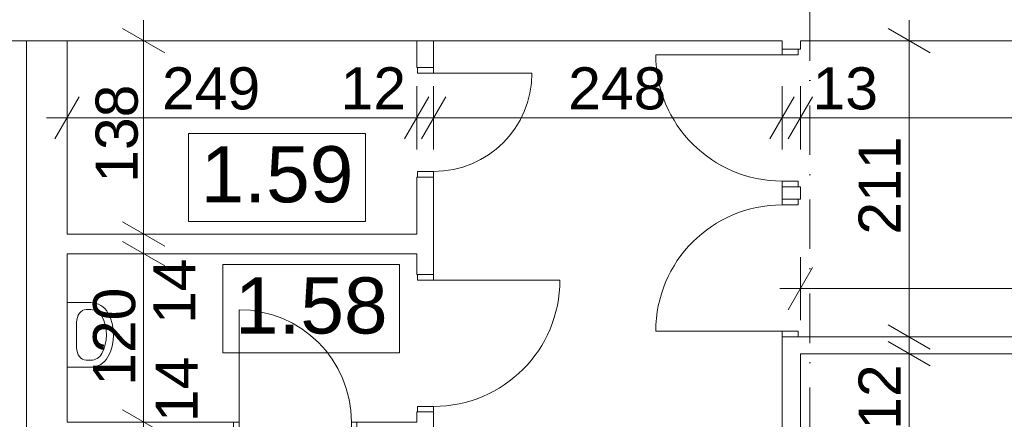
# Model space of a CAD drawing. Extents: x -283435 to 14216, y -77540 to 30522.
# Tile 32 of 177: x -169830 to -162819, y -63511 to -60663. Entities that reach past the tile are written whole.
import ezdxf

# ---------------------------------------------------------------- set-up
doc = ezdxf.new("R2010")
doc.units = 0
doc.header["$MEASUREMENT"] = 0
doc.linetypes.add('Kropki i Kreski', pattern=[670.277762, 352.777767, -176.388884, 0, -141.111112])
for name, color, linetype in [('Drzwi ArchiCAD', 7, 'Continuous'), ('SANITARNE', 7, 'Continuous'), ('WYMIARY', 7, 'Continuous'), ('ŚCIANY', 7, 'Continuous')]:
    doc.layers.add(name, color=color, linetype=linetype)
for name, color, linetype, lineweight in [('Drzwi ArchiCAD_Nr_Pióra__3', 3, 'Continuous', 18), ('Drzwi ArchiCAD_Nr_Pióra__7', 7, 'Continuous', 18), ('OPISY_Nr_Pióra__65', 65, 'Continuous', 18), ('OPISY_Nr_Pióra__86', 86, 'Continuous', 18), ('OSIE_Nr_Pióra__5', 5, 'Continuous', 18), ('SANITARNE_Nr_Pióra__6', 6, 'Continuous', 9), ('WYMIARY_Nr_Pióra__4', 4, 'Continuous', 18), ('WYMIARY_Nr_Pióra__5', 5, 'Continuous', 18), ('ŚCIANY_Nr_Pióra__7', 7, 'Continuous', 18)]:
    doc.layers.add(name, color=color, linetype=linetype, lineweight=lineweight)
doc.styles.add('GENERATED_STYLE_1', font='arial.ttf')
doc.styles.add('GENERATED_STYLE_2', font='txt')
doc.dimstyles.new('GENERATED_STYLE__1', dxfattribs={"dimtxt": 300, "dimasz": 228, "dimexe": 0.18, "dimexo": 0, "dimgap": 0.09, "dimtad": 1, "dimdec": 0, "dimlfac": 0.1, "dimzin": 0, "dimdsep": 46, "dimtxsty": 'GENERATED_STYLE_2', "dimblk": 'ARROWHEAD_2', "dimblk1": 'ARROWHEAD_2', "dimblk2": 'ARROWHEAD_2', "dimcen": 0.09, "dimclrd": 256, "dimclre": 256, "dimclrt": 256, "dimazin": 0, "dimtfac": 1, "dimtdec": 4, "dimtmove": 0, "dimatfit": 3, "dimfxl": 1, "dimtolj": 1, "dimtzin": 0, "dimarcsym": 0})
doc.dimstyles.new('GENERATED_STYLE__2', dxfattribs={"dimtxt": 300, "dimasz": 228, "dimexe": 0.18, "dimexo": 0, "dimgap": 0.09, "dimtad": 1, "dimtih": 1, "dimtoh": 1, "dimdec": 0, "dimlfac": 0.1, "dimzin": 0, "dimdsep": 46, "dimtxsty": 'GENERATED_STYLE_2', "dimblk": 'ARROWHEAD_2', "dimblk1": 'ARROWHEAD_2', "dimblk2": 'ARROWHEAD_2', "dimcen": 0.09, "dimclrd": 256, "dimclre": 256, "dimclrt": 256, "dimazin": 0, "dimtfac": 1, "dimtdec": 4, "dimtmove": 0, "dimatfit": 3, "dimfxl": 1, "dimtolj": 1, "dimtzin": 0, "dimarcsym": 0})
doc.dimstyles.new('GENERATED_STYLE__3', dxfattribs={"dimtxt": 300, "dimasz": 228, "dimexe": 0.18, "dimexo": 0, "dimgap": 0.09, "dimtad": 1, "dimtih": 1, "dimtoh": 1, "dimdec": 0, "dimlfac": 0.1, "dimzin": 0, "dimdsep": 46, "dimtxsty": 'GENERATED_STYLE_2', "dimblk": 'ARROWHEAD_2', "dimblk1": 'ARROWHEAD_2', "dimblk2": 'ARROWHEAD_2', "dimcen": 0.09, "dimclrd": 256, "dimclre": 256, "dimclrt": 256, "dimazin": 0, "dimtfac": 1, "dimtdec": 4, "dimtmove": 2, "dimatfit": 3, "dimfxl": 1, "dimtolj": 1, "dimtzin": 0, "dimarcsym": 0})
doc.dimstyles.new('GENERATED_STYLE__4', dxfattribs={"dimtxt": 300, "dimasz": 228, "dimexe": 0.18, "dimexo": 0, "dimgap": 0.09, "dimtad": 1, "dimdec": 0, "dimlfac": 0.1, "dimzin": 0, "dimdsep": 46, "dimtxsty": 'GENERATED_STYLE_2', "dimblk": 'ARROWHEAD_2', "dimblk1": 'ARROWHEAD_2', "dimblk2": 'ARROWHEAD_2', "dimcen": 0.09, "dimclrd": 256, "dimclre": 256, "dimclrt": 256, "dimazin": 0, "dimtfac": 1, "dimtdec": 4, "dimtmove": 2, "dimatfit": 3, "dimfxl": 1, "dimtolj": 1, "dimtzin": 0, "dimarcsym": 0})

# ---------------------------------------------------------------- blocks, each defined once
blk = doc.blocks.new('D1 Drzwi proste 12_74')
at = {"layer": 'Drzwi ArchiCAD_Nr_Pióra__3', "linetype": 'Continuous'}
for p, q in [((450, 0), (450, 900)), ((-450, 0), (-490, 0)), ((-490, 0), (-490, -115)), ((-450, -115), (-450, 0)), ((490, 0), (450, 0)), ((450, 0), (450, -115)), ((490, -115), (490, 0)), ((-490, -115), (-450, -115)), ((450, -115), (490, -115))]:
    blk.add_line(p, q, dxfattribs=at)
blk.add_arc((450, 0), 900, 90, 180, dxfattribs=at)
at = {"layer": 'Drzwi ArchiCAD_Nr_Pióra__7', "linetype": 'Continuous'}
for p, q in [((-490, 0), (-490, -115)), ((490, 0), (490, -115))]:
    blk.add_line(p, q, dxfattribs=at)
blk = doc.blocks.new('D1 Drzwi proste 12_73')
at = {"layer": 'Drzwi ArchiCAD_Nr_Pióra__3', "linetype": 'Continuous'}
for p, q in [((450, 0), (450, 900)), ((-450, 0), (-490, 0)), ((-490, 0), (-490, -115)), ((-450, -115), (-450, 0)), ((490, 0), (450, 0)), ((450, 0), (450, -115)), ((490, -115), (490, 0)), ((-490, -115), (-450, -115)), ((450, -115), (490, -115))]:
    blk.add_line(p, q, dxfattribs=at)
blk.add_arc((450, 0), 900, 90, 180, dxfattribs=at)
at = {"layer": 'Drzwi ArchiCAD_Nr_Pióra__7', "linetype": 'Continuous'}
for p, q in [((-490, 0), (-490, -115)), ((490, 0), (490, -115))]:
    blk.add_line(p, q, dxfattribs=at)
blk = doc.blocks.new('Ściana_234', base_point=(-164401.4, -60663))
at = {"layer": 'ŚCIANY_Nr_Pióra__7', "linetype": 'Continuous'}
for p, q in [((-164401.4, -60813), (-164401.4, -60873)), ((-164271.4, -60873), (-164271.4, -60813)), ((-164401.4, -60873), (-164286.4, -60873)), ((-164286.4, -60873), (-164271.4, -60873)), ((-164401.4, -61853), (-164286.4, -61853)), ((-164401.4, -61853), (-164401.4, -61943)), ((-164286.4, -61853), (-164271.4, -61853)), ((-164271.4, -61943), (-164271.4, -61853)), ((-164401.4, -61943), (-164286.4, -61943)), ((-164286.4, -61943), (-164271.4, -61943)), ((-164401.4, -62923), (-164286.4, -62923)), ((-164401.4, -62923), (-164401.4, -67642.9)), ((-164286.4, -62923), (-164271.4, -62923)), ((-164271.4, -67642.9), (-164271.4, -63043))]:
    blk.add_line(p, q, dxfattribs=at)
at = {"layer": 'Drzwi ArchiCAD', "linetype": 'Continuous', "rotation": 90}
blk.add_blockref('D1 Drzwi proste 12_74', (-164401.4, -61363), dxfattribs=at)
at = {"layer": 'Drzwi ArchiCAD', "linetype": 'Continuous', "xscale": -1, "rotation": 90}
blk.add_blockref('D1 Drzwi proste 12_73', (-164401.4, -62433), dxfattribs=at)
blk = doc.blocks.new('D1 Drzwi proste 12_76')
at = {"layer": 'Drzwi ArchiCAD_Nr_Pióra__3', "linetype": 'Continuous'}
for p, q in [((450, 0), (450, 900)), ((-450, 0), (-490, 0)), ((-490, 0), (-490, -115)), ((-450, -115), (-450, 0)), ((490, 0), (450, 0)), ((450, 0), (450, -115)), ((490, -115), (490, 0)), ((-490, -115), (-450, -115)), ((450, -115), (490, -115))]:
    blk.add_line(p, q, dxfattribs=at)
blk.add_arc((450, 0), 900, 90, 180, dxfattribs=at)
at = {"layer": 'Drzwi ArchiCAD_Nr_Pióra__7', "linetype": 'Continuous'}
for p, q in [((-490, 0), (-490, -115)), ((490, 0), (490, -115))]:
    blk.add_line(p, q, dxfattribs=at)
blk = doc.blocks.new('D1 Drzwi proste 12_77')
at = {"layer": 'Drzwi ArchiCAD_Nr_Pióra__3', "linetype": 'Continuous'}
for p, q in [((350, 0), (350, 700)), ((-350, 0), (-390, 0)), ((-390, 0), (-390, -115)), ((-350, -115), (-350, 0)), ((390, 0), (350, 0)), ((350, 0), (350, -115)), ((390, -115), (390, 0)), ((-390, -115), (-350, -115)), ((350, -115), (390, -115))]:
    blk.add_line(p, q, dxfattribs=at)
blk.add_arc((350, 0), 700, 90, 180, dxfattribs=at)
at = {"layer": 'Drzwi ArchiCAD_Nr_Pióra__7', "linetype": 'Continuous'}
for p, q in [((-390, 0), (-390, -115)), ((390, 0), (390, -115))]:
    blk.add_line(p, q, dxfattribs=at)
blk = doc.blocks.new('Ściana_243', base_point=(-167003.1, -66723))
at = {"layer": 'ŚCIANY_Nr_Pióra__7', "linetype": 'Continuous'}
for p, q in [((-166883.1, -60813), (-167003.1, -60813)), ((-167003.1, -60813), (-167003.1, -61004.6)), ((-166883.1, -61004.6), (-166883.1, -60813)), ((-166998.1, -61004.6), (-167003.1, -61004.6)), ((-166883.1, -61004.6), (-166998.1, -61004.6)), ((-166998.1, -61784.6), (-167003.1, -61784.6)), ((-167003.1, -61784.6), (-167003.1, -62190.8)), ((-166883.1, -61784.6), (-166998.1, -61784.6)), ((-166883.1, -62478.5), (-166883.1, -61784.6)), ((-167003.1, -62330.8), (-167003.1, -62478.5)), ((-166998.1, -62478.5), (-167003.1, -62478.5)), ((-166883.1, -62478.5), (-166998.1, -62478.5)), ((-166998.1, -63458.5), (-167003.1, -63458.5)), ((-167003.1, -63458.5), (-167003.1, -63529.9)), ((-166883.1, -63458.5), (-166998.1, -63458.5)), ((-166883.1, -65277.6), (-166883.1, -63458.5)), ((-167003.1, -63669.9), (-167003.1, -65062.4)), ((-167003.1, -65202.4), (-167003.1, -65277.6)), ((-166998.1, -65277.6), (-167003.1, -65277.6)), ((-166883.1, -65277.6), (-166998.1, -65277.6)), ((-166998.1, -66257.6), (-167003.1, -66257.6)), ((-167003.1, -66257.6), (-167003.1, -66603)), ((-166883.1, -66257.6), (-166998.1, -66257.6)), ((-166883.1, -66603), (-166883.1, -66257.6))]:
    blk.add_line(p, q, dxfattribs=at)
at = {"layer": 'Drzwi ArchiCAD', "linetype": 'Continuous', "xscale": -1, "rotation": 270}
for name, p in [('D1 Drzwi proste 12_77', (-166883.1, -61394.6)), ('D1 Drzwi proste 12_76', (-166883.1, -62968.5)), ('D1 Drzwi proste 12_76', (-166883.1, -65767.6))]:
    blk.add_blockref(name, p, dxfattribs=at)
blk = doc.blocks.new('Ściana_411', base_point=(-164401.4, -62923))
at = {"layer": 'ŚCIANY_Nr_Pióra__7', "linetype": 'Continuous'}
for p, q in [((-154571.4, -62923), (-164271.4, -62923)), ((-164271.4, -63043), (-154691.4, -63043))]:
    blk.add_line(p, q, dxfattribs=at)
blk = doc.blocks.new('Ściana_417', base_point=(-167003.1, -62330.8))
at = {"layer": 'ŚCIANY_Nr_Pióra__7', "linetype": 'Continuous'}
for p, q in [((-167003.1, -62190.8), (-169492.4, -62190.8)), ((-169492.4, -62330.8), (-167003.1, -62330.8))]:
    blk.add_line(p, q, dxfattribs=at)
blk = doc.blocks.new('D1 Drzwi proste 12_139')
at = {"layer": 'Drzwi ArchiCAD_Nr_Pióra__3', "linetype": 'Continuous'}
for p, q in [((400, 0), (400, 800)), ((-400, 0), (-440, 0)), ((-440, 0), (-440, -115)), ((-400, -115), (-400, 0)), ((440, 0), (400, 0)), ((400, 0), (400, -115)), ((440, -115), (440, 0)), ((-440, -115), (-400, -115)), ((400, -115), (440, -115))]:
    blk.add_line(p, q, dxfattribs=at)
blk.add_arc((400, 0), 800, 90, 180, dxfattribs=at)
at = {"layer": 'Drzwi ArchiCAD_Nr_Pióra__7', "linetype": 'Continuous'}
for p, q in [((-440, 0), (-440, -115)), ((440, 0), (440, -115))]:
    blk.add_line(p, q, dxfattribs=at)
blk = doc.blocks.new('Ściana_416', base_point=(-167003.1, -63669.9))
at = {"layer": 'ŚCIANY_Nr_Pióra__7', "linetype": 'Continuous'}
for p, q in [((-168308.7, -63529.9), (-169492.4, -63529.9)), ((-168308.7, -63529.9), (-168308.7, -63644.9)), ((-167428.7, -63529.9), (-167428.7, -63644.9)), ((-167003.1, -63529.9), (-167428.7, -63529.9)), ((-168308.7, -63644.9), (-168308.7, -63669.9)), ((-167428.7, -63644.9), (-167428.7, -63669.9)), ((-169492.4, -63669.9), (-168498.2, -63669.9)), ((-168378.2, -63669.9), (-168308.7, -63669.9)), ((-167428.7, -63669.9), (-167003.1, -63669.9))]:
    blk.add_line(p, q, dxfattribs=at)
at = {"layer": 'Drzwi ArchiCAD', "linetype": 'Continuous', "xscale": -1}
blk.add_blockref('D1 Drzwi proste 12_139', (-167868.7, -63529.9), dxfattribs=at)
blk = doc.blocks.new('Ściana_237', base_point=(-169782.4, -60813))
at = {"layer": 'ŚCIANY_Nr_Pióra__7', "linetype": 'Continuous'}
for p, q in [((-169782.4, -60813), (-169782.4, -66763)), ((-169492.4, -60813), (-169782.4, -60813)), ((-169492.4, -62190.8), (-169492.4, -60813)), ((-169492.4, -63529.9), (-169492.4, -62330.8)), ((-169492.4, -65062.4), (-169492.4, -63669.9)), ((-169492.4, -66603), (-169492.4, -65202.4)), ((-169492.4, -66883), (-169492.4, -66723))]:
    blk.add_line(p, q, dxfattribs=at)
blk = doc.blocks.new('Ściana_446', base_point=(-183855.4, -60663))
at = {"layer": 'ŚCIANY_Nr_Pióra__7', "linetype": 'Continuous'}
for p, q in [((-183685.4, -60813), (-164401.4, -60813)), ((-164271.4, -60813), (-158404, -60813))]:
    blk.add_line(p, q, dxfattribs=at)
blk = doc.blocks.new('Umywalka 01 12_3')
at = {"layer": 'SANITARNE_Nr_Pióra__6', "linetype": 'Continuous'}
for p, q in [((-230, 0), (-230, -168)), ((230, 0), (-230, 0)), ((230, 0), (230, -168)), ((-91.1, -67.7), (-91.1, -67.7)), ((91.1, -67.7), (-91.1, -67.7)), ((-180, -134.4), (-180, -168)), ((180, -134.4), (180, -168))]:
    blk.add_line(p, q, dxfattribs=at)
for centre, radius, start, end in [((-91.1, -168), 138.9, 180, 241.52544), ((-91.1, -168), 88.9, 180, 241.52544), ((91.1, -168), 88.9, 298.47456, 0), ((91.1, -168), 138.9, 298.47456, 0), ((0, 0), 280, 241.52544, 298.47456), ((0, 0), 330, 241.52544, 298.47456)]:
    blk.add_arc(centre, radius, start, end, dxfattribs=at)
for centre, major_axis, start_param, end_param in [((-91.1, -134.4), (88.9, 0), 1.570796, 3.141593), ((91.1, -134.4), (-88.9, 0), 3.141593, 4.712389)]:
    blk.add_ellipse(centre, major_axis=major_axis, ratio=0.750558, start_param=start_param, end_param=end_param, dxfattribs=at)
blk = doc.blocks.new('*D2105')
at = {"layer": 'WYMIARY_Nr_Pióra__4', "linetype": 'Continuous', "transparency": 16777216}
for p, q in [((-169492.4, -61587.3), (-169492.4, -61137.3)), ((-167003.1, -61587.3), (-167003.1, -61137.3)), ((-169405.7, -61212.3), (-169579, -61512.3)), ((-166916.5, -61212.3), (-167089.7, -61512.3)), ((-169639.1, -61362.3), (-169492.4, -61362.3)), ((-169492.4, -61362.3), (-167003.1, -61362.3))]:
    blk.add_line(p, q, dxfattribs=at)
at = {"layer": 'WYMIARY_Nr_Pióra__5', "transparency": 16777216, "char_height": 300, "attachment_point": 1, "style": 'GENERATED_STYLE_1'}
for s, insert in [('{249}', (-168816.9, -61002.3)), ('{12}', (-167545.1, -61002.3))]:
    blk.add_mtext(s, dxfattribs=dict(at, insert=insert))
blk = doc.blocks.new('ARROWHEAD_2')
at = {"linetype": 'Continuous'}
for p, q in [((-0.378, -0.655), (0.378, 0.655)), ((0, 0), (-1, 0))]:
    blk.add_line(p, q, dxfattribs=at)
blk = doc.blocks.new('*D2106')
at = {"layer": 'WYMIARY_Nr_Pióra__4', "linetype": 'Continuous', "transparency": 16777216}
for p, q in [((-167003.1, -61587.3), (-167003.1, -61137.3)), ((-166883.1, -61587.3), (-166883.1, -61137.3)), ((-166916.5, -61212.3), (-167089.7, -61512.3)), ((-166796.5, -61212.3), (-166969.7, -61512.3)), ((-167003.1, -61362.3), (-166883.1, -61362.3))]:
    blk.add_line(p, q, dxfattribs=at)
blk = doc.blocks.new('*D2107')
at = {"layer": 'WYMIARY_Nr_Pióra__4', "linetype": 'Continuous', "transparency": 16777216}
for p, q in [((-166883.1, -61587.3), (-166883.1, -61137.3)), ((-164401.4, -61587.3), (-164401.4, -61137.3)), ((-166796.5, -61212.3), (-166969.7, -61512.3)), ((-164314.8, -61212.3), (-164488, -61512.3)), ((-166883.1, -61362.3), (-164401.4, -61362.3))]:
    blk.add_line(p, q, dxfattribs=at)
at = {"layer": 'WYMIARY_Nr_Pióra__5', "transparency": 16777216, "insert": (-165924.7, -61002.3), "char_height": 300, "attachment_point": 1, "style": 'GENERATED_STYLE_1'}
blk.add_mtext('{248}', dxfattribs=at)
blk = doc.blocks.new('*D2108')
at = {"layer": 'WYMIARY_Nr_Pióra__4', "linetype": 'Continuous', "transparency": 16777216}
for p, q in [((-164401.4, -61587.3), (-164401.4, -61137.3)), ((-164271.4, -61587.3), (-164271.4, -61137.3)), ((-164314.8, -61212.3), (-164488, -61512.3)), ((-164184.8, -61212.3), (-164358, -61512.3)), ((-164401.4, -61362.3), (-164271.4, -61362.3))]:
    blk.add_line(p, q, dxfattribs=at)
blk = doc.blocks.new('*D2109')
at = {"layer": 'WYMIARY_Nr_Pióra__4', "linetype": 'Continuous', "transparency": 16777216}
for p, q in [((-164271.4, -61587.3), (-164271.4, -61137.3)), ((-158404, -61587.3), (-158404, -61137.3)), ((-164184.8, -61212.3), (-164358, -61512.3)), ((-158317.4, -61212.3), (-158490.6, -61512.3)), ((-164271.4, -61362.3), (-158404, -61362.3))]:
    blk.add_line(p, q, dxfattribs=at)
at = {"layer": 'WYMIARY_Nr_Pióra__5', "transparency": 16777216, "char_height": 300, "attachment_point": 1, "style": 'GENERATED_STYLE_1'}
for s, insert in [('{13}', (-164184.7, -61002.3)), ('{587}', (-161679.2, -61002.3)), ('{40}', (-158946.1, -61002.3))]:
    blk.add_mtext(s, dxfattribs=dict(at, insert=insert))
blk = doc.blocks.new('*D2110')
at = {"layer": 'WYMIARY_Nr_Pióra__4', "linetype": 'Continuous', "transparency": 16777216}
for p, q in [((-158404, -61587.3), (-158404, -61137.3)), ((-158004, -61587.3), (-158004, -61137.3)), ((-158317.4, -61212.3), (-158490.6, -61512.3)), ((-157917.4, -61212.3), (-158090.6, -61512.3)), ((-158404, -61362.3), (-158004, -61362.3))]:
    blk.add_line(p, q, dxfattribs=at)
blk = doc.blocks.new('*D2111')
at = {"layer": 'WYMIARY_Nr_Pióra__4', "linetype": 'Continuous', "transparency": 16777216}
for p, q in [((-158004, -61587.3), (-158004, -61137.3)), ((-140036.4, -61587.3), (-140036.4, -61137.3)), ((-157917.4, -61212.3), (-158090.6, -61512.3)), ((-139949.8, -61212.3), (-140123, -61512.3)), ((-158004, -61362.3), (-140036.4, -61362.3))]:
    blk.add_line(p, q, dxfattribs=at)
at = {"layer": 'WYMIARY_Nr_Pióra__5', "transparency": 16777216, "char_height": 300, "attachment_point": 1, "style": 'GENERATED_STYLE_1'}
for s, insert in [('{1\xa0797}', (-149760.8, -61002.3)), ('{14}', (-140578.4, -61002.3))]:
    blk.add_mtext(s, dxfattribs=dict(at, insert=insert))
blk = doc.blocks.new('*D2112')
at = {"layer": 'WYMIARY_Nr_Pióra__4', "linetype": 'Continuous', "transparency": 16777216}
for p, q in [((-140036.4, -61587.3), (-140036.4, -61137.3)), ((-139896.4, -61587.3), (-139896.4, -61137.3)), ((-139949.8, -61212.3), (-140123, -61512.3)), ((-139809.8, -61212.3), (-139983, -61512.3)), ((-140036.4, -61362.3), (-139896.4, -61362.3))]:
    blk.add_line(p, q, dxfattribs=at)
blk = doc.blocks.new('*D2113')
at = {"layer": 'WYMIARY_Nr_Pióra__4', "linetype": 'Continuous', "transparency": 16777216}
for p, q in [((-139896.4, -61587.3), (-139896.4, -61137.3)), ((-128006.2, -61587.3), (-128006.2, -61137.3)), ((-139809.8, -61212.3), (-139983, -61512.3)), ((-127919.6, -61212.3), (-128092.8, -61512.3)), ((-139896.4, -61362.3), (-128006.2, -61362.3))]:
    blk.add_line(p, q, dxfattribs=at)
at = {"layer": 'WYMIARY_Nr_Pióra__5', "transparency": 16777216, "char_height": 300, "attachment_point": 1, "style": 'GENERATED_STYLE_1'}
for s, insert in [('{1\xa0189}', (-135421.1, -61002.3)), ('{14}', (-128548.2, -61002.3))]:
    blk.add_mtext(s, dxfattribs=dict(at, insert=insert))
blk = doc.blocks.new('*D2114')
at = {"layer": 'WYMIARY_Nr_Pióra__4', "linetype": 'Continuous', "transparency": 16777216}
for p, q in [((-128006.2, -61587.3), (-128006.2, -61137.3)), ((-127866.2, -61587.3), (-127866.2, -61137.3)), ((-127919.6, -61212.3), (-128092.8, -61512.3)), ((-127779.6, -61212.3), (-127952.8, -61512.3)), ((-128006.2, -61362.3), (-127866.2, -61362.3))]:
    blk.add_line(p, q, dxfattribs=at)
blk = doc.blocks.new('*D2115')
at = {"layer": 'WYMIARY_Nr_Pióra__4', "linetype": 'Continuous', "transparency": 16777216}
for p, q in [((-127866.2, -61587.3), (-127866.2, -61137.3)), ((-121942.9, -61587.3), (-121942.9, -61137.3)), ((-127779.6, -61212.3), (-127952.8, -61512.3)), ((-121856.2, -61212.3), (-122029.5, -61512.3)), ((-127866.2, -61362.3), (-121942.9, -61362.3))]:
    blk.add_line(p, q, dxfattribs=at)
at = {"layer": 'WYMIARY_Nr_Pióra__5', "transparency": 16777216, "char_height": 300, "attachment_point": 1, "style": 'GENERATED_STYLE_1'}
for s, insert in [('{12}', (-122484.9, -61002.3)), ('{592}', (-125473.2, -61430.9))]:
    blk.add_mtext(s, dxfattribs=dict(at, insert=insert))
blk = doc.blocks.new('*D2116')
at = {"layer": 'WYMIARY_Nr_Pióra__4', "linetype": 'Continuous', "transparency": 16777216}
for p, q in [((-121942.9, -61587.3), (-121942.9, -61137.3)), ((-121822.9, -61587.3), (-121822.9, -61137.3)), ((-121856.2, -61212.3), (-122029.5, -61512.3)), ((-121736.2, -61212.3), (-121909.5, -61512.3)), ((-121942.9, -61362.3), (-121822.9, -61362.3))]:
    blk.add_line(p, q, dxfattribs=at)
blk = doc.blocks.new('*D2117')
at = {"layer": 'WYMIARY_Nr_Pióra__4', "linetype": 'Continuous', "transparency": 16777216}
for p, q in [((-121822.9, -61587.3), (-121822.9, -61137.3)), ((-116000.6, -61587.3), (-116000.6, -61137.3)), ((-121736.2, -61212.3), (-121909.5, -61512.3)), ((-115913.9, -61212.3), (-116087.2, -61512.3)), ((-121822.9, -61362.3), (-116000.6, -61362.3))]:
    blk.add_line(p, q, dxfattribs=at)
at = {"layer": 'WYMIARY_Nr_Pióra__5', "transparency": 16777216, "char_height": 300, "attachment_point": 1, "style": 'GENERATED_STYLE_1'}
for s, insert in [('{12}', (-116542.6, -61002.3)), ('{582}', (-119342.9, -61006.3))]:
    blk.add_mtext(s, dxfattribs=dict(at, insert=insert))
blk = doc.blocks.new('*D2118')
at = {"layer": 'WYMIARY_Nr_Pióra__4', "linetype": 'Continuous', "transparency": 16777216}
for p, q in [((-116000.6, -61587.3), (-116000.6, -61137.3)), ((-115880.6, -61587.3), (-115880.6, -61137.3)), ((-115913.9, -61212.3), (-116087.2, -61512.3)), ((-115793.9, -61212.3), (-115967.2, -61512.3)), ((-116000.6, -61362.3), (-115880.6, -61362.3))]:
    blk.add_line(p, q, dxfattribs=at)
blk = doc.blocks.new('*D2119')
at = {"layer": 'WYMIARY_Nr_Pióra__4', "linetype": 'Continuous', "transparency": 16777216}
for p, q in [((-115880.6, -61587.3), (-115880.6, -61137.3)), ((-103764.3, -61587.3), (-103764.3, -61137.3)), ((-115793.9, -61212.3), (-115967.2, -61512.3)), ((-103850.9, -61512.3), (-103677.7, -61212.3)), ((-115880.6, -61362.3), (-103764.3, -61362.3)), ((-103764.3, -61362.3), (-103617.6, -61362.3))]:
    blk.add_line(p, q, dxfattribs=at)
at = {"layer": 'WYMIARY_Nr_Pióra__5', "transparency": 16777216, "insert": (-111574.3, -61002.3), "char_height": 300, "attachment_point": 1, "style": 'GENERATED_STYLE_1'}
blk.add_mtext('{1\xa0212}', dxfattribs=at)
blk = doc.blocks.new('*D2188')
at = {"layer": 'WYMIARY_Nr_Pióra__4', "linetype": 'Continuous', "transparency": 16777216}
for p, q in [((-163646.8, -62956.4), (-163346.8, -63129.6)), ((-163271.8, -63043), (-163721.8, -63043)), ((-163496.8, -67642.9), (-163496.8, -63043)), ((-163646.8, -67556.3), (-163346.8, -67729.5)), ((-163271.8, -67642.9), (-163721.8, -67642.9))]:
    blk.add_line(p, q, dxfattribs=at)
at = {"layer": 'WYMIARY_Nr_Pióra__5', "transparency": 16777216, "char_height": 300, "attachment_point": 1, "rotation": 90, "style": 'GENERATED_STYLE_1'}
for s, insert in [('{12}', (-163856.8, -63585)), ('{460}', (-163856.8, -65912.1))]:
    blk.add_mtext(s, dxfattribs=dict(at, insert=insert))
blk = doc.blocks.new('*D2189')
at = {"layer": 'WYMIARY_Nr_Pióra__4', "linetype": 'Continuous', "transparency": 16777216}
for p, q in [((-163646.8, -62836.4), (-163346.8, -63009.6)), ((-163271.8, -62923), (-163721.8, -62923)), ((-163646.8, -62956.4), (-163346.8, -63129.6)), ((-163496.8, -63043), (-163496.8, -62923)), ((-163271.8, -63043), (-163721.8, -63043))]:
    blk.add_line(p, q, dxfattribs=at)
blk = doc.blocks.new('*D2190')
at = {"layer": 'WYMIARY_Nr_Pióra__4', "linetype": 'Continuous', "transparency": 16777216}
for p, q in [((-163496.8, -60813), (-163496.8, -60666.3)), ((-163346.8, -60899.6), (-163646.8, -60726.4)), ((-163271.8, -60813), (-163721.8, -60813)), ((-163496.8, -62923), (-163496.8, -60813)), ((-163646.8, -62836.4), (-163346.8, -63009.6)), ((-163271.8, -62923), (-163721.8, -62923))]:
    blk.add_line(p, q, dxfattribs=at)
at = {"layer": 'WYMIARY_Nr_Pióra__5', "transparency": 16777216, "insert": (-163856.8, -62194.4), "char_height": 300, "attachment_point": 1, "rotation": 90, "style": 'GENERATED_STYLE_1'}
blk.add_mtext('{211}', dxfattribs=at)
blk = doc.blocks.new('*D2194')
at = {"layer": 'WYMIARY_Nr_Pióra__4', "linetype": 'Continuous', "transparency": 16777216}
for p, q in [((-169098, -63443.3), (-168798, -63616.5)), ((-168723, -63529.9), (-169173, -63529.9)), ((-169098, -63583.3), (-168798, -63756.5)), ((-168948, -63669.9), (-168948, -63529.9)), ((-168723, -63669.9), (-169173, -63669.9))]:
    blk.add_line(p, q, dxfattribs=at)
at = {"layer": 'WYMIARY_Nr_Pióra__5', "transparency": 16777216, "insert": (-168862.6, -63529.9), "char_height": 300, "attachment_point": 1, "rotation": 90, "style": 'GENERATED_STYLE_1'}
blk.add_mtext('{14}', dxfattribs=at)
blk = doc.blocks.new('*D2195')
at = {"layer": 'WYMIARY_Nr_Pióra__4', "linetype": 'Continuous', "transparency": 16777216}
for p, q in [((-169098, -62244.2), (-168798, -62417.4)), ((-168723, -62330.8), (-169173, -62330.8)), ((-168948, -63529.9), (-168948, -62330.8)), ((-169098, -63443.3), (-168798, -63616.5)), ((-168723, -63529.9), (-169173, -63529.9))]:
    blk.add_line(p, q, dxfattribs=at)
at = {"layer": 'WYMIARY_Nr_Pióra__5', "transparency": 16777216, "char_height": 300, "attachment_point": 1, "rotation": 90, "style": 'GENERATED_STYLE_1'}
for s, insert in [('{14}', (-168879.4, -62831.3)), ('{120}', (-169308, -63271.8)), ('{14}', (-168862.6, -63529.9))]:
    blk.add_mtext(s, dxfattribs=dict(at, insert=insert))
blk = doc.blocks.new('*D2196')
at = {"layer": 'WYMIARY_Nr_Pióra__4', "linetype": 'Continuous', "transparency": 16777216}
for p, q in [((-169098, -62104.2), (-168798, -62277.4)), ((-168723, -62190.8), (-169173, -62190.8)), ((-169098, -62244.2), (-168798, -62417.4)), ((-168948, -62330.8), (-168948, -62190.8)), ((-168723, -62330.8), (-169173, -62330.8))]:
    blk.add_line(p, q, dxfattribs=at)
blk = doc.blocks.new('*D2197')
at = {"layer": 'WYMIARY_Nr_Pióra__4', "linetype": 'Continuous', "transparency": 16777216}
for p, q in [((-168948, -60813), (-168948, -60666.3)), ((-168798, -60899.6), (-169098, -60726.4)), ((-168723, -60813), (-169173, -60813)), ((-168948, -62190.8), (-168948, -60813)), ((-169098, -62104.2), (-168798, -62277.4)), ((-168723, -62190.8), (-169173, -62190.8))]:
    blk.add_line(p, q, dxfattribs=at)
at = {"layer": 'WYMIARY_Nr_Pióra__5', "transparency": 16777216, "insert": (-169289.9, -61825), "char_height": 300, "attachment_point": 1, "rotation": 90, "style": 'GENERATED_STYLE_1'}
blk.add_mtext('{138}', dxfattribs=at)
blk = doc.blocks.new('*D2225')
at = {"layer": 'WYMIARY_Nr_Pióra__4', "linetype": 'Continuous', "transparency": 16777216}
for p, q in [((-164271.4, -62804.4), (-164271.4, -62354.4)), ((-154571.4, -62804.4), (-154571.4, -62354.4)), ((-164184.8, -62429.4), (-164358, -62729.4)), ((-154658, -62729.4), (-154484.8, -62429.4)), ((-164418.1, -62579.4), (-164271.4, -62579.4)), ((-164271.4, -62579.4), (-154571.4, -62579.4)), ((-154571.4, -62579.4), (-154424.7, -62579.4))]:
    blk.add_line(p, q, dxfattribs=at)
at = {"layer": 'WYMIARY_Nr_Pióra__5', "transparency": 16777216, "insert": (-159762.9, -62219.4), "char_height": 300, "attachment_point": 1, "style": 'GENERATED_STYLE_1'}
blk.add_mtext('{970}', dxfattribs=at)

msp = doc.modelspace()

# ---------------------------------------------------------------- linework, layer by layer
at = {"layer": 'OPISY_Nr_Pióra__65', "linetype": 'Continuous', "flags": 128}
for points in [[(-168627.4, -61473.2), (-167368.6, -61473.2), (-167368.6, -62101.8), (-168627.4, -62101.8)], [(-168383.6, -62407.9), (-167124.7, -62407.9), (-167124.7, -63036.5), (-168383.6, -63036.5)]]:
    msp.add_lwpolyline(points, close=True, dxfattribs=at)
at = {"layer": 'OSIE_Nr_Pióra__5', "linetype": 'Kropki i Kreski'}
msp.add_line((-164204, -75704.3), (-164204, -56842.9), dxfattribs=at)

# ---------------------------------------------------------------- block references
at = {"layer": 'SANITARNE', "linetype": 'Continuous', "xscale": -1, "rotation": 90}
msp.add_blockref('Umywalka 01 12_3', (-169492.4, -62909.2), dxfattribs=at)
at = {"layer": 'ŚCIANY'}
for name, p in [('Ściana_446', (-183855.4, -60663)), ('Ściana_237', (-169782.4, -60813)), ('Ściana_243', (-167003.1, -66723)), ('Ściana_234', (-164401.4, -60663)), ('Ściana_417', (-167003.1, -62330.8)), ('Ściana_416', (-167003.1, -63669.9)), ('Ściana_411', (-164401.4, -62923))]:
    msp.add_blockref(name, p, dxfattribs=at)

# ---------------------------------------------------------------- texts
at = {"layer": 'OPISY_Nr_Pióra__86', "linetype": 'Continuous', "char_height": 400, "attachment_point": 2, "style": 'GENERATED_STYLE_1'}
for s, insert in [('{1.59}', (-167998, -61564.6)), ('{1.58}', (-167754.2, -62499.3))]:
    msp.add_mtext(s, dxfattribs=dict(at, insert=insert))

# ---------------------------------------------------------------- dimensions: what is measured, and where the dimension line sits
at = {"layer": 'WYMIARY', "linetype": 'Continuous'}
for base, p1, p2, dimstyle, picture, middle in [((-169492.4, -61362.3), (-158004, -60853), (-140036.4, -60663), 'GENERATED_STYLE__2', '*D2111', (-149246.5, -61152.3)), ((-169492.4, -61362.3), (-140036.4, -60663), (-139896.4, -60813), 'GENERATED_STYLE__2', '*D2112', (-140353.5, -61152.3)), ((-169492.4, -61362.3), (-128006.2, -60813), (-127866.2, -60663), 'GENERATED_STYLE__2', '*D2114', (-128323.3, -61152.3)), ((-169492.4, -61362.3), (-127866.2, -60663), (-121942.9, -60809.4), 'GENERATED_STYLE__3', '*D2115', (-125135.8, -61580.9)), ((-169492.4, -61362.3), (-116000.6, -60813), (-115880.6, -60663), 'GENERATED_STYLE__2', '*D2118', (-116317.7, -61152.3)), ((-169492.4, -61362.3), (-115880.6, -60663), (-103764.3, -60813), 'GENERATED_STYLE__3', '*D2119', (-111060, -61152.3)), ((-169492.4, -61362.3), (-169492.4, -60813), (-167003.1, -60813), 'GENERATED_STYLE__2', '*D2105', (-168479.5, -61152.3)), ((-169492.4, -61362.3), (-121942.9, -60809.4), (-121822.9, -60809.4), 'GENERATED_STYLE__2', '*D2116', (-122260, -61152.3)), ((-169492.4, -61362.3), (-121822.9, -60809.4), (-116000.6, -60813), 'GENERATED_STYLE__3', '*D2117', (-119005.5, -61156.3)), ((-169492.4, -61362.3), (-167003.1, -60813), (-166883.1, -60813), 'GENERATED_STYLE__2', '*D2106', (-167320.2, -61152.3)), ((-169492.4, -61362.3), (-166883.1, -60813), (-164401.4, -60813), 'GENERATED_STYLE__3', '*D2107', (-165587.3, -61152.3)), ((-169492.4, -61362.3), (-164401.4, -60813), (-164271.4, -60813), 'GENERATED_STYLE__2', '*D2108', (-163959.8, -61152.3)), ((-169492.4, -61362.3), (-164271.4, -60813), (-158404, -60853), 'GENERATED_STYLE__2', '*D2109', (-161341.8, -61152.3)), ((-169492.4, -61362.3), (-139896.4, -60813), (-128006.2, -60813), 'GENERATED_STYLE__3', '*D2113', (-134906.8, -61152.3)), ((-169492.4, -61362.3), (-158404, -60853), (-158004, -60853), 'GENERATED_STYLE__2', '*D2110', (-158721.1, -61152.3)), ((-164271.4, -62579.4), (-164271.4, -62923), (-154571.4, -62923), 'GENERATED_STYLE__2', '*D2225', (-159425.5, -62369.4))]:
    dim = msp.add_linear_dim(base=base, p1=p1, p2=p2, dimstyle=dimstyle, dxfattribs=at)
    dim.commit()
    dim.dimension.update_dxf_attribs({"geometry": picture, "text_midpoint": middle})
for base, p1, p2, dimstyle, picture, middle in [((-168948, -66603), (-169492.4, -62190.8), (-169492.4, -60813), 'GENERATED_STYLE__4', '*D2197', (-169139.9, -61487.6)), ((-163496.8, -72955.8), (-164271.4, -62923), (-164271.4, -60813), 'GENERATED_STYLE__1', '*D2190', (-163706.8, -61857)), ((-168948, -66603), (-169492.4, -62330.8), (-169492.4, -62190.8), 'GENERATED_STYLE__4', '*D2196', (-168729.4, -62606.4)), ((-168948, -66603), (-169492.4, -63529.9), (-169492.4, -62330.8), 'GENERATED_STYLE__1', '*D2195', (-169158, -62934.5)), ((-163496.8, -72955.8), (-164271.4, -63043), (-164271.4, -62923), 'GENERATED_STYLE__1', '*D2189', (-163706.8, -63360.1)), ((-163496.8, -72955.8), (-164271.4, -67642.9), (-164271.4, -63043), 'GENERATED_STYLE__1', '*D2188', (-163706.8, -65574.7)), ((-168948, -66603), (-169492.4, -63669.9), (-169492.4, -63529.9), 'GENERATED_STYLE__4', '*D2194', (-168712.6, -63305))]:
    dim = msp.add_linear_dim(base=base, p1=p1, p2=p2, angle=90, dimstyle=dimstyle, dxfattribs=at)
    dim.commit()
    dim.dimension.update_dxf_attribs({"geometry": picture, "text_midpoint": middle})

doc.saveas('drawing.dxf')
